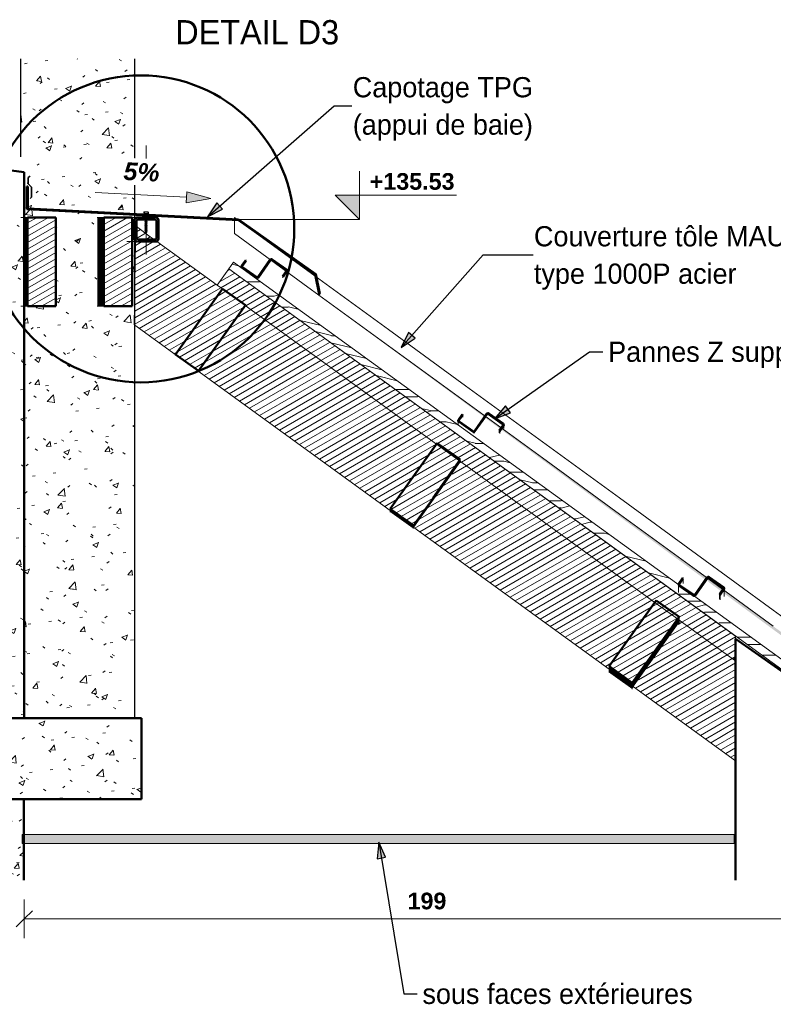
# Model space of a CAD drawing. Header units: metres. Extents: x -9.3 to 14.7, y 2.6 to 9.4.
# Tile 19 of 21: x 10.5 to 12.3, y 2.7 to 5.1. Entities that reach past the tile are written whole.
import ezdxf

# ---------------------------------------------------------------- set-up
doc = ezdxf.new("R2010")
doc.units = ezdxf.units.M
doc.linetypes.add('Centre', pattern=[0.03175, 0.00635, -0.004763, 0.015875, -0.004763])
doc.linetypes.add('Tiret', pattern=[0.00635, 0.003175, -0.003175])
for name, color, linetype, lineweight in [('001_Dark_1 20', 7, 'Continuous', 18), ('A-ANNO-DIMS', 211, 'Continuous', 9), ('A-ANNO-DIMS-20', 211, 'Continuous', 9), ('A-ANNO-NOTE', 131, 'Continuous', 9), ('A-DETL', 90, 'Continuous', 18), ('A-DETL-CNTR', 5, 'Centre', 18), ('A-DETL-GENF', 92, 'Continuous', 18), ('A-DETL-MEDM', 33, 'Continuous', 50), ('A-FLOR', 192, 'Continuous', 25), ('A-FLOR-PATT', 8, 'Continuous', 50), ('A-ROOF', 132, 'Continuous', 18), ('A-ROOF-PATT', 132, 'Continuous', 18), ('A-WALL', 113, 'Continuous', 25), ('A-WALL-HDLN', 110, 'Tiret', 25), ('A-WALL-PATT', 111, 'Continuous', 25), ('G-ANNO-DIMS', 111, 'Continuous', 9), ('G-ANNO-TEXT', 231, 'Continuous', 9), ('S-BEAM', 12, 'Continuous', 18), ('S-BEAM-HDLN', 1, 'Continuous', 18), ('VIS 6X50_dwg _3_', 252, 'Continuous', 18)]:
    doc.layers.add(name, color=color, linetype=linetype, lineweight=lineweight)
doc.styles.add('Arial_B_1', font='arialbd.ttf', dxfattribs={"height": 0.04127})
doc.styles.add('Arial_B_I_2', font='arialbi.ttf', dxfattribs={"height": 0.044})
doc.styles.add('Bodoni MT_1', font='BOD_R.TTF', dxfattribs={"height": 0.05})
doc.styles.add('Bodoni MT_B_I_1', font='BOD_BI.TTF', dxfattribs={"height": 0.06})
doc.dimstyles.new('Cotation_cm', dxfattribs={"dimscale": 0.3048, "dimtxt": 0.04081, "dimasz": 0.131234, "dimexe": 0.15748, "dimexo": 0.0625, "dimgap": 0.03937, "dimtad": 1, "dimdec": 0, "dimlfac": 100, "dimzin": 0, "dimdsep": 46, "dimtxsty": 'Arial_B_1', "dimblk1": 'OBLIQUE', "dimblk2": 'OBLIQUE', "dimsah": 1, "dimcen": 0.09, "dimazin": 0, "dimtfac": 1, "dimtdec": 4, "dimtix": 1, "dimtmove": 0, "dimatfit": 3, "dimfxl": 0.15748, "dimfxlon": 1, "dimtvp": 1, "dimtfill": 1, "dimtolj": 1, "dimtzin": 0, "dimarcsym": 2})
pattern_1 = [(50, (4.78924, 4.125), (0.1457532, -0.0127516), [0.01524, -0.16764]), (355, (4.78924, 4.125), (-0.0281956, 0.152849), [0.01219, -0.13411]), (100.451, (4.8014, 4.124), (0.117557, 0.1400984), [0.01295, -0.14247]), (46.184, (4.78924, 4.166), (0.2168615, -0.033639), [0.02286, -0.25146]), (96.636, (4.80731, 4.163), (0.189918, 0.197943), [0.01943, -0.21371]), (351.184, (4.78924, 4.166), (0.1899206, 0.197941), [0.01829, -0.20117]), (21, (4.80956, 4.155), (0.1212965, -0.0818154), [0.01524, -0.16764]), (326, (4.80956, 4.155), (0.0494422, 0.1473543), [0.01219, -0.13411]), (71.451, (4.81967, 4.149), (0.170739, 0.06554), [0.01295, -0.14247]), (37.5, (4.789245, 4.125), (0.00247227, 0.0676433), [0.00671, -0.12578, 0.00671, -0.12944, -0.13462]), (37.5, (4.789245, 4.125), (0.00247227, 0.0676433), [-0.26863, 0.00671, -0.12791]), (7.5, (4.789245, 4.125), (0.05345655, 0.0801431), [0.00671, -0.07092, 0.00671, -0.12273, -0.05131]), (7.5, (4.789245, 4.125), (0.05345655, 0.0801431), [-0.20706, 0.00671, -0.0446]), (327.5, (4.743935, 4.125), (0.10847647, -0.00458194), [0.00671, -0.04409, 0.00671, -0.15179, -0.21031]), (327.5, (4.743935, 4.125), (0.10847647, -0.00458194), [-0.2093, 0.00671, -0.20361]), (317.5, (4.72361, 4.125), (0.1185073, 0.0203419), [0.00671, -0.05933, 0.00671, -0.09855, -0.14935]), (317.5, (4.72361, 4.125), (0.1185073, 0.0203419), [-0.1713, 0.00671, -0.14265])]
pattern_2 = [(30, (4.789245, 4.125), (-0.007, 0.012124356), [])]

# ---------------------------------------------------------------- blocks, each defined once
blk = doc.blocks.new('VIS 6X50_dwg _3_-5058331-DETAIL D2')
at = {"layer": '001_Dark_1 20'}
for p, q in [((6.0272, 4.654), (6.0187, 4.654)), ((6.0199, 4.653), (6.0199, 4.65)), ((6.0209, 4.6373), (6.025, 4.636)), ((6.0209, 4.6345), (6.025, 4.6332)), ((6.0223, 4.6391), (6.026, 4.6381)), ((6.025, 4.6391), (6.025, 4.6388)), ((6.026, 4.653), (6.026, 4.65)), ((6.02, 4.6314), (6.026, 4.6297)), ((6.02, 4.623), (6.026, 4.6214)), ((6.02, 4.6118), (6.026, 4.6102)), ((6.02, 4.6091), (6.026, 4.6074)), ((6.0209, 4.6307), (6.025, 4.6294)), ((6.0209, 4.6262), (6.025, 4.6248)), ((6.0209, 4.6234), (6.025, 4.622)), ((6.0209, 4.6178), (6.025, 4.6164)), ((6.0209, 4.615), (6.025, 4.6136)), ((6.0209, 4.6112), (6.025, 4.6099)), ((6.0209, 4.6084), (6.025, 4.6071)), ((6.02, 4.6063), (6.026, 4.6046)), ((6.0205, 4.6033), (6.0251, 4.6021)), ((6.0212, 4.6035), (6.0243, 4.6027))]:
    blk.add_line(p, q, dxfattribs=at)
at = {"layer": '001_Dark_1 20', "flags": 128}
for points in [[(6.0175, 4.653), (6.0174, 4.65), (6.0285, 4.65), (6.0285, 4.653)], [(6.02, 4.65), (6.02, 4.6396), (6.0205, 4.6391), (6.0255, 4.6391), (6.026, 4.6396), (6.026, 4.65)], [(6.025, 4.6378), (6.0209, 4.6391), (6.0209, 4.6373), (6.02, 4.637), (6.0209, 4.6363), (6.025, 4.635)], [(6.02, 4.637), (6.026, 4.6353), (6.025, 4.635), (6.025, 4.6332), (6.026, 4.6325)], [(6.0209, 4.6363), (6.0209, 4.6345), (6.02, 4.6342), (6.0209, 4.6335), (6.025, 4.6322)], [(6.02, 4.6342), (6.026, 4.6325), (6.025, 4.6322), (6.025, 4.6304)], [(6.0209, 4.6335), (6.0209, 4.6317), (6.02, 4.6314), (6.0209, 4.6307), (6.0209, 4.629), (6.025, 4.6276), (6.026, 4.627)], [(6.025, 4.6276), (6.025, 4.6294), (6.026, 4.6297), (6.025, 4.6304), (6.0209, 4.6317)], [(6.024, 4.6391), (6.025, 4.6388), (6.026, 4.6381), (6.025, 4.6378), (6.025, 4.636), (6.026, 4.6353)], [(6.0209, 4.629), (6.02, 4.6286), (6.0209, 4.628)], [(6.02, 4.6286), (6.026, 4.627), (6.025, 4.6266), (6.025, 4.6248), (6.026, 4.6242), (6.02, 4.6258)], [(6.025, 4.6266), (6.0209, 4.628), (6.0209, 4.6262), (6.02, 4.6258), (6.0209, 4.6252)], [(6.025, 4.6238), (6.0209, 4.6252), (6.0209, 4.6234), (6.02, 4.623), (6.0209, 4.6224), (6.025, 4.621)], [(6.0209, 4.6224), (6.0209, 4.6206), (6.02, 4.6202), (6.0209, 4.6196), (6.025, 4.6182)], [(6.02, 4.6202), (6.026, 4.6186), (6.025, 4.6192), (6.0209, 4.6206)], [(6.0209, 4.6196), (6.0209, 4.6178), (6.02, 4.6174), (6.0209, 4.6168)], [(6.026, 4.6186), (6.025, 4.6182), (6.025, 4.6164), (6.026, 4.6158), (6.02, 4.6174)], [(6.025, 4.6154), (6.0209, 4.6168), (6.0209, 4.615), (6.02, 4.6146), (6.0209, 4.614)], [(6.02, 4.6146), (6.026, 4.613), (6.025, 4.6126), (6.025, 4.6109), (6.0209, 4.6122)], [(6.025, 4.6126), (6.0209, 4.614), (6.0209, 4.6122), (6.02, 4.6118), (6.0209, 4.6112), (6.0209, 4.6094), (6.025, 4.6081), (6.025, 4.6099), (6.026, 4.6102), (6.025, 4.6109)], [(6.0209, 4.6094), (6.02, 4.6091), (6.0209, 4.6084), (6.0209, 4.6066), (6.02, 4.6063), (6.0209, 4.6056), (6.025, 4.6043)], [(6.026, 4.6242), (6.025, 4.6238), (6.025, 4.622), (6.026, 4.6214), (6.025, 4.621), (6.025, 4.6192)], [(6.026, 4.6158), (6.025, 4.6154), (6.025, 4.6136), (6.026, 4.613)], [(6.025, 4.6081), (6.026, 4.6074), (6.025, 4.6071), (6.025, 4.6053)], [(6.0209, 4.6056), (6.0209, 4.6041), (6.0212, 4.6035), (6.0205, 4.6033), (6.0217, 4.6025)], [(6.0239, 4.602), (6.0251, 4.6021), (6.0243, 4.6027), (6.025, 4.6041), (6.025, 4.6043), (6.026, 4.6046), (6.025, 4.6053), (6.0209, 4.6066)]]:
    blk.add_lwpolyline(points, dxfattribs=at)
blk.add_lwpolyline([(6.024, 4.602), (6.0217, 4.6025), (6.023, 4.6)], close=True, dxfattribs=at)
at = {"layer": '001_Dark_1 20'}
for centre, radius, start, end in [((6.0187, 4.6527), 0.00125, 11.5487, 168.4513), ((6.023, 4.6488), 0.00513, 53.539, 126.461), ((6.0272, 4.6527), 0.00125, 11.5487, 168.4513)]:
    blk.add_arc(centre, radius, start, end, dxfattribs=at)
blk = doc.blocks.new('Pente2 - Pente 2-5056803-DETAIL D2')
at = {"layer": 'A-ANNO-NOTE'}
blk.add_hatch(color=256, dxfattribs=at).paths.add_polyline_path([(6.1225, 4.6758), (6.124, 4.7037), (6.1832, 4.6866)])
for p, q in [((5.8969, 4.7015), (6.1232, 4.6898)), ((6.124, 4.7037), (6.1225, 4.6758)), ((6.1225, 4.6758), (6.1832, 4.6866)), ((6.1832, 4.6866), (6.124, 4.7037))]:
    blk.add_line(p, q, dxfattribs=at)
blk = doc.blocks.new('Cotes d_élévation - Marqueur de niveau - Intérieur rempli-546535-DETAIL D2')
at = {"layer": 'G-ANNO-DIMS'}
blk.add_hatch(color=256, dxfattribs=at).paths.add_polyline_path([(6.5512, 4.6949), (6.5512, 4.6349), (6.4912, 4.6949)])
for p, q in [((6.5512, 4.6349), (6.5512, 4.7549)), ((6.4912, 4.6949), (6.7912, 4.6949)), ((6.5512, 4.6349), (6.4912, 4.6949))]:
    blk.add_line(p, q, dxfattribs=at)
blk = doc.blocks.new('DIMBLOCK7-DETAIL D2')
at = {"layer": 'A-ANNO-DIMS-20'}
for p, q in [((10.4655, 2.9034), (10.4655, 2.9514)), ((12.4567, 2.9034), (12.4567, 2.9514)), ((10.4655, 2.9034), (12.4567, 2.9034)), ((10.4655, 2.9034), (10.4655, 2.8554)), ((12.4567, 2.9034), (12.4567, 2.8554))]:
    blk.add_line(p, q, dxfattribs=at)
at = {"layer": 'A-ANNO-DIMS-20', "lineweight": 35}
for p, q in [((10.4655, 2.9034), (10.4455, 2.8834)), ((10.4655, 2.9034), (10.4855, 2.9234)), ((12.4567, 2.9034), (12.4367, 2.8834)), ((12.4567, 2.9034), (12.4767, 2.9234))]:
    blk.add_line(p, q, dxfattribs=at)
at = {"layer": 'A-ANNO-DIMS-20', "color": 0, "insert": (11.4144, 2.9683), "char_height": 0.04127, "width": 0.111937, "attachment_point": 1, "line_spacing_factor": 0.941778, "style": 'Arial_B_1', "bg_fill": 3, "box_fill_scale": 1.25, "bg_fill_color": 256, "bg_fill_true_color": 13158600, "bg_fill_transparency": 0}
blk.add_mtext('199', dxfattribs=at)
blk = doc.blocks.new('_Oblique')
at = {"color": 0, "linetype": 'ByBlock', "lineweight": -2}
blk.add_line((-0.5, -0.5), (0.5, 0.5), dxfattribs=at)

msp = doc.modelspace()

# ---------------------------------------------------------------- hatches: boundary and pattern name
at = {"layer": 'A-DETL-GENF'}
h = msp.add_hatch(dxfattribs=at)
h.set_pattern_fill('FP_58', style=0, pattern_type=2)
h.set_pattern_definition([(0, (4.78924, 4.125), (0, 0.3556), [0.07112, -0.10668, 0.03556, -0.14224]), (0, (5.03816, 4.134), (0, 0.3556), [0.07112, -0.28448]), (0, (5.0026, 4.152), (0, 0.3556), [0.03556, -0.32004]), (0, (4.80702, 4.161), (0, 0.3556), [0.01778, -0.24892, 0.01778, -0.07112]), (0, (4.9315, 4.178), (0, 0.3556), [0.07112, -0.10668, 0.01778, -0.16002]), (0, (4.8426, 4.187), (0, 0.3556), [0.05334, -0.30226]), (0, (4.9315, 4.196), (0, 0.3556), [0.10668, -0.24892]), (0, (4.8248, 4.205), (0, 0.3556), [0.07112, -0.28448]), (0, (4.96704, 4.214), (0, 0.3556), [0.1778, -0.1778]), (0, (4.86036, 4.232), (0, 0.3556), [0.03556, -0.10668, 0.07112, -0.14224]), (0, (5.1093, 4.241), (0, 0.3556), [0.07112, -0.28448]), (0, (5.03816, 4.249), (0, 0.3556), [0.03556, -0.32004]), (0, (4.96704, 4.258), (0, 0.3556), [0.03556, -0.32004]), (0, (4.78924, 4.267), (0, 0.3556), [0.07112, -0.28448]), (0, (4.96704, 4.276), (0, 0.3556), [0.07112, -0.28448]), (0, (4.96704, 4.294), (0, 0.3556), [0.07112, -0.07112, 0.07112, -0.14224]), (0, (4.89592, 4.312), (0, 0.3556), [0.03556, -0.1778, 0.07112, -0.07112]), (0, (4.96704, 4.321), (0, 0.3556), [0.10668, -0.24892]), (0, (4.96704, 4.338), (0, 0.3556), [0.07112, -0.28448]), (0, (4.8248, 4.347), (0, 0.3556), [0.10668, -0.14224, 0.03556, -0.07112]), (0, (4.8248, 4.365), (0, 0.3556), [0.1778, -0.1778]), (0, (5.03816, 4.374), (0, 0.3556), [0.03556, -0.32004]), (0, (4.9315, 4.383), (0, 0.3556), [0.07112, -0.28448]), (0, (4.86036, 4.392), (0, 0.3556), [0.03556, -0.14224, 0.03556, -0.14224]), (0, (4.8248, 4.401), (0, 0.3556), [0.03556, -0.10668, 0.07112, -0.14224]), (0, (4.89592, 4.409), (0, 0.3556), [0.03556, -0.1778, 0.03556, -0.10668]), (0, (4.96704, 4.418), (0, 0.3556), [0.10668, -0.24892]), (0, (4.8248, 4.436), (0, 0.3556), [0.07112, -0.28448]), (0, (5.0026, 4.445), (0, 0.3556), [0.03556, -0.32004]), (0, (5.07372, 4.454), (0, 0.3556), [0.03556, -0.32004]), (14.036, (5.038165, 4.152), (0.3555985, -6.4e-06), [0.03663, -1.43]), (14.036, (5.073725, 4.232), (0.3555985, -6.4e-06), [0.03663, -1.43]), (14.036, (5.038165, 4.445), (0.3555985, -6.4e-06), [0.03663, -1.43]), (14.036, (4.931485, 4.312), (0.3555985, -6.4e-06), [0.03663, -1.43]), (14.036, (5.002605, 4.365), (0.3555985, -6.4e-06), [0.03663, -1.43]), (14.036, (5.038165, 4.338), (0.3555985, -6.4e-06), [0.03663, -1.43]), (14.036, (4.860365, 4.401), (0.3555985, -6.4e-06), [0.03663, -1.43]), (14.036, (5.002605, 4.383), (0.3555985, -6.4e-06), [0.03663, -1.43]), (14.036, (5.073725, 4.249), (0.3555985, -6.4e-06), [0.07325, -1.393]), (14.036, (5.038165, 4.276), (0.3555985, -6.4e-06), [0.07325, -1.393]), (14.036, (5.038165, 4.294), (0.3555985, -6.4e-06), [0.07325, -1.393]), (165.964, (4.931485, 4.178), (-0.3555985, -6.4e-06), [0.03663, -0.07325, 0.03663, -1.32]), (165.964, (4.860365, 4.232), (-0.3555985, -6.4e-06), [0.03663, -1.43]), (165.964, (4.860365, 4.392), (-0.3555985, -6.4e-06), [0.07325, -1.393]), (194.036, (5.038165, 4.134), (-0.3555985, 6.4e-06), [0.03663, -1.43]), (345.964, (5.109285, 4.134), (0.3555985, 6.4e-06), [0.03663, -1.43]), (345.964, (5.002605, 4.258), (0.3555985, 6.4e-06), [0.03663, -1.43]), (345.964, (5.073725, 4.321), (0.3555985, 6.4e-06), [0.03663, -1.43]), (345.964, (4.931485, 4.347), (0.3555985, 6.4e-06), [0.03663, -1.43]), (345.964, (4.895925, 4.392), (0.3555985, 6.4e-06), [0.03663, -1.43]), (345.964, (4.931485, 4.409), (0.3555985, 6.4e-06), [0.03663, -1.43]), (345.964, (4.931485, 4.347), (0.3555985, 6.4e-06), [0.03663, -1.43]), (345.964, (5.038165, 4.401), (0.3555985, 6.4e-06), [0.14651, -1.32]), (345.964, (4.824805, 4.161), (0.3555985, 6.4e-06), [0.14651, -1.32]), (345.964, (4.860365, 4.187), (0.3555985, 6.4e-06), [0.14651, -1.32]), (345.964, (4.895925, 4.205), (0.3555985, 6.4e-06), [0.03663, -0.07325, 0.07325, -1.283]), (345.964, (4.895925, 4.232), (0.3555985, 6.4e-06), [0.07325, -0.07325, 0.07325, -1.246]), (345.964, (4.860365, 4.267), (0.3555985, 6.4e-06), [0.14651, -1.32]), (345.964, (4.824805, 4.294), (0.3555985, 6.4e-06), [0.14651, -1.32]), (345.964, (4.824805, 4.312), (0.3555985, 6.4e-06), [0.14651, -1.32]), (345.964, (5.073725, 4.418), (0.3555985, 6.4e-06), [0.03663, -1.43]), (345.964, (5.109285, 4.454), (0.3555985, 6.4e-06), [0.07325, -1.393]), (345.964, (4.895925, 4.436), (0.3555985, 6.4e-06), [0.07325, -1.393]), (345.964, (4.860365, 4.125), (0.3555985, 6.4e-06), [0.14651, -1.32]), (345.964, (5.073725, 4.374), (0.3555985, 6.4e-06), [0.10988, -1.356]), (345.964, (5.109285, 4.347), (0.3555985, 6.4e-06), [0.21976, -1.246])])
h.paths.add_polyline_path([(12.45585, 3.4375), (12.46758, 3.45369), (10.98367, 4.52928), (10.97193, 4.51309), (12.37988, 3.49255)])
msp.add_hatch(color=9, dxfattribs=at).paths.add_polyline_path([(10.46, 3.09005), (12.223, 3.09005), (12.223, 3.11205), (10.46, 3.11205)])
at = {"layer": 'A-FLOR-PATT', "lineweight": 18}
h = msp.add_hatch(dxfattribs=at)
h.set_pattern_fill('FP_45', color=256, style=0, pattern_type=2)
h.set_pattern_definition(pattern_1)
h.paths.add_polyline_path([(10.7555, 3.2), (10.7555, 3.4), (10.03181, 3.4), (10.03181, 3.2)])
at = {"layer": 'A-ROOF-PATT'}
h = msp.add_hatch(color=256, dxfattribs=at)
h.paths.add_polyline_path([(12.70112, 3.35), (12.64569, 3.3904), (12.64569, 3.37893), (12.68473, 3.35), (12.68692, 3.35)])
h.paths.add_polyline_path([(12.64369, 3.38041), (12.64369, 3.39186), (12.47466, 3.51505), (12.47466, 3.50564), (12.63074, 3.39)])
h.paths.add_polyline_path([(12.46697, 3.51651), (12.47266, 3.51651), (12.43364, 3.54494), (12.43364, 3.53603), (12.45848, 3.51788), (12.46271, 3.51651), (12.46413, 3.51651)])
h.paths.add_polyline_path([(12.42748, 3.5464), (12.43164, 3.5464), (12.19651, 3.71777), (12.19657, 3.71416), (12.19837, 3.70904), (12.41747, 3.54802), (12.42246, 3.5464), (12.42504, 3.5464)])
h.paths.add_polyline_path([(12.19149, 3.71409), (12.19489, 3.71895), (12.1569, 3.74664), (12.15696, 3.74358), (12.15798, 3.74059), (12.15928, 3.73822), (12.16012, 3.73727), (12.16974, 3.73008), (12.1883, 3.71644)])
h.paths.add_polyline_path([(12.152, 3.74312), (12.15529, 3.74781), (11.64819, 4.11739), (11.64805, 4.11346), (12.14636, 3.74725)])
h.paths.add_polyline_path([(11.64404, 4.11641), (11.6459, 4.11907), (11.60868, 4.14619), (11.60855, 4.14249), (11.64272, 4.11738)])
h.paths.add_polyline_path([(11.60454, 4.14544), (11.60629, 4.14793), (11.11537, 4.50572), (11.11501, 4.5052), (11.60038, 4.1485)])
h.paths.add_polyline_path([(11.1134, 4.50638), (11.11367, 4.50696), (11.07604, 4.53439), (11.07564, 4.53413), (11.11331, 4.50645)])
h.paths.add_polyline_path([(11.07404, 4.5353), (11.07443, 4.53555), (10.99614, 4.59255), (11.07366, 4.53558)])
at = {"layer": 'A-WALL-PATT', "lineweight": 18}
h = msp.add_hatch(dxfattribs=at)
h.set_pattern_fill('FP_48', color=256, style=0, pattern_type=2)
h.set_pattern_definition([(50.001, (4.77437, 4.125), (0.1457393, -0.0127503), [0.01524, -0.16764]), (355, (4.77437, 4.125), (-0.0281956, 0.152849), [0.01219, -0.13411]), (100.451, (4.78652, 4.124), (0.1175473, 0.1400966), [0.01295, -0.14247]), (46.185, (4.77437, 4.166), (0.216862, -0.0336354), [0.02286, -0.25146]), (96.635, (4.79244, 4.163), (0.189921, 0.19794), [0.01943, -0.21371]), (351.184, (4.77437, 4.166), (0.189921, 0.197941), [0.01829, -0.20116]), (21, (4.7947, 4.155), (0.1212835, -0.0818096), [0.01524, -0.16764]), (325.999, (4.7947, 4.155), (0.049445, 0.1473534), [0.01219, -0.13411]), (71.452, (4.8048, 4.149), (0.170725, 0.0655367), [0.01295, -0.14247]), (37.501, (4.774375, 4.125), (0.0024711, 0.0676433), [0.00671, -0.12578, 0.00671, -0.12944, -0.13462]), (37.501, (4.774375, 4.125), (0.0024711, 0.0676433), [-0.26863, 0.00671, -0.12791]), (7.5, (4.774375, 4.125), (0.05345655, 0.0801431), [0.00671, -0.07092, 0.00671, -0.12273, -0.05131]), (7.5, (4.774375, 4.125), (0.05345655, 0.0801431), [-0.20706, 0.00671, -0.0446]), (327.499, (4.729065, 4.125), (0.10846796, -0.00457846), [0.00671, -0.04409, 0.00671, -0.15179, -0.21031]), (327.499, (4.729065, 4.125), (0.10846796, -0.00457846), [-0.20929, 0.00671, -0.2036]), (317.499, (4.70874, 4.125), (0.1185003, 0.0203466), [0.00671, -0.05933, 0.00671, -0.09855, -0.14935]), (317.499, (4.70874, 4.125), (0.1185003, 0.0203466), [-0.1713, 0.00671, -0.14264])])
h.paths.add_polyline_path([(10.46548, 3.4), (10.73919, 3.4), (10.73919, 4.58004), (10.7323, 4.57982), (10.7323, 4.42004), (10.64718, 4.42004), (10.64718, 4.64004), (10.73919, 4.64004), (10.73919, 4.64624), (10.47192, 4.66009), (10.47192, 4.7163), (10.47392, 4.7163), (10.47392, 4.66198), (10.73919, 4.64824), (10.73919, 5.03283), (10.45626, 5.03283), (10.45626, 4.79), (10.46548, 4.79), (10.46548, 4.64004), (10.54346, 4.64004), (10.54346, 4.42004), (10.46548, 4.42004), (10.46548, 3.55804)])
h = msp.add_hatch(dxfattribs=at)
h.set_pattern_fill('FP_45', color=256, style=0, pattern_type=2)
h.set_pattern_definition(pattern_1)
h.paths.add_polyline_path([(10.46548, 3.4), (10.46548, 4.79), (10.24548, 4.79), (10.24548, 3.4)])
h = msp.add_hatch(dxfattribs=at)
h.set_pattern_fill('FP_45', color=256, style=0, pattern_type=2)
h.set_pattern_definition(pattern_1)
h.paths.add_polyline_path([(10.46409, 2.99926), (10.46409, 3.2), (10.24408, 3.2), (10.24408, 2.99926)])
at = {"layer": 'G-ANNO-TEXT', "lineweight": 25}
for points in [[(10.91895, 4.6419), (10.95611, 4.66017), (10.94199, 4.67631)], [(11.39836, 4.31789), (11.43293, 4.34069), (11.4169, 4.35492)], [(11.63008, 4.14172), (11.66893, 4.15604), (11.65657, 4.17355)], [(11.34308, 3.0935), (11.339, 3.05229), (11.36016, 3.05578)]]:
    msp.add_hatch(color=7, dxfattribs=at).paths.add_polyline_path(points)
at = {"layer": 'S-BEAM'}
h = msp.add_hatch(dxfattribs=at)
h.set_pattern_fill('FP_55', color=55, style=0, pattern_type=2)
h.set_pattern_definition([(89.349, (10.47314452, 4.125), (-4.228277e-05, 0.01212126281), [])])
h.paths.add_polyline_path([(10.47345, 4.42004), (10.47345, 4.64004), (10.46548, 4.64004), (10.46548, 4.42004)])
h = msp.add_hatch(dxfattribs=at)
h.set_pattern_fill('FP_49', color=55, style=0, pattern_type=2)
h.set_pattern_definition(pattern_2)
h.paths.add_polyline_path([(10.47345, 4.42004), (10.54346, 4.42004), (10.54346, 4.64004), (10.47345, 4.64004), (10.47345, 4.52444)])
h = msp.add_hatch(dxfattribs=at)
h.set_pattern_fill('FP_56', color=55, style=0, pattern_type=2)
h.set_pattern_definition([(89.349, (10.66214452, 4.125), (-4.228277e-05, 0.01212126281), [])])
h.paths.add_polyline_path([(10.6623, 4.42004), (10.6623, 4.64004), (10.64718, 4.64004), (10.64718, 4.42004)])
h = msp.add_hatch(dxfattribs=at)
h.set_pattern_fill('FP_49', color=55, style=0, pattern_type=2)
h.set_pattern_definition(pattern_2)
h.paths.add_polyline_path([(10.6623, 4.42004), (10.7323, 4.42004), (10.7323, 4.64004), (10.6623, 4.64004), (10.6623, 4.52444)])
h = msp.add_hatch(dxfattribs=at)
h.set_pattern_fill('FP_57', color=256, style=0, pattern_type=2)
h.set_pattern_definition([(45, (4.789245, 4.125), (-0.0502894, 0.0502894), []), (45, (4.789245, 4.201), (-0.0502894, 0.0502894), [])])
h.paths.add_polyline_path([(10.7543, 4.58004), (10.7922, 4.58022), (10.79378, 4.58078), (10.79521, 4.58167), (10.79639, 4.58286), (10.79729, 4.58428), (10.79784, 4.58587), (10.79803, 4.58799), (10.79784, 4.63421), (10.79729, 4.63579), (10.79639, 4.63721), (10.79521, 4.6384), (10.79378, 4.63929), (10.7922, 4.63985), (10.79053, 4.64004), (10.74386, 4.63985), (10.74227, 4.63929), (10.74085, 4.6384), (10.73966, 4.63721), (10.73877, 4.63579), (10.73822, 4.63421), (10.73803, 4.63254), (10.73822, 4.58587), (10.73877, 4.58428), (10.73966, 4.58286), (10.74085, 4.58167), (10.74227, 4.58078), (10.74386, 4.58022), (10.74553, 4.58004)])
h.paths.add_polyline_path([(10.78803, 4.58504), (10.74692, 4.58516), (10.74586, 4.58553), (10.74491, 4.58613), (10.74412, 4.58692), (10.74348, 4.58799), (10.74315, 4.58892), (10.74303, 4.59004), (10.74315, 4.63115), (10.74352, 4.63221), (10.74412, 4.63315), (10.74491, 4.63395), (10.74586, 4.63454), (10.74692, 4.63491), (10.74803, 4.63504), (10.78914, 4.63491), (10.7902, 4.63454), (10.79115, 4.63395), (10.79194, 4.63315), (10.79253, 4.63221), (10.7929, 4.63115), (10.79303, 4.63004), (10.7929, 4.58892), (10.79253, 4.58787), (10.79194, 4.58692), (10.79115, 4.58613), (10.7902, 4.58553), (10.78914, 4.58516)])
h = msp.add_hatch(dxfattribs=at)
h.set_pattern_fill('FP_49', color=55, style=0, pattern_type=2)
h.set_pattern_definition(pattern_2)
h.paths.add_polyline_path([(12.22661, 3.29488), (12.22661, 3.5419), (12.08657, 3.64341), (12.08657, 3.63597), (11.97392, 3.47804), (12.19926, 3.31471)])
h.paths.add_polyline_path([(11.91344, 3.52188), (11.91344, 3.52879), (12.02634, 3.68707), (11.54479, 4.03611), (11.54479, 4.03282), (11.43019, 3.87216), (11.88094, 3.54544)])
h.paths.add_polyline_path([(11.37166, 3.91458), (11.37166, 3.91838), (11.48602, 4.07871), (11.01255, 4.42189), (10.89708, 4.26), (10.84009, 4.30065), (10.95588, 4.46297), (10.79349, 4.58068), (10.79194, 4.5802), (10.78914, 4.58004), (10.74104, 4.58004), (10.73919, 4.47402), (10.73919, 4.37302), (11.23168, 4.01605)])
h.paths.add_polyline_path([(10.7543, 4.58504), (10.77359, 4.58519), (10.77513, 4.58588), (10.77606, 4.58667), (10.77691, 4.58799), (10.77732, 4.58958), (10.77737, 4.59004), (10.77737, 4.59236), (10.74303, 4.61725), (10.74315, 4.58892), (10.74373, 4.58754), (10.74412, 4.58692), (10.74553, 4.58574), (10.74586, 4.58553), (10.74692, 4.58516), (10.74803, 4.58504)])
h = msp.add_hatch(dxfattribs=at)
h.set_pattern_fill('FP_49', color=55, style=0, pattern_type=2)
h.set_pattern_definition(pattern_2)
h.paths.add_polyline_path([(12.22173, 3.54544), (12.22661, 3.55218), (12.22661, 3.60365), (10.97221, 4.51288), (10.94287, 4.4724), (10.95588, 4.46297), (10.95624, 4.46348), (11.01322, 4.42283), (11.01255, 4.42189), (11.48602, 4.07871), (11.4878, 4.0812), (11.54479, 4.04055), (11.54479, 4.03991), (11.543, 4.03741), (12.02634, 3.68707), (12.02958, 3.69162), (12.08657, 3.65097), (12.08657, 3.64972), (12.0836, 3.64556), (12.19926, 3.56172)])
h = msp.add_hatch(dxfattribs=at)
h.set_pattern_fill('FP_49', color=55, style=0, pattern_type=2)
h.set_pattern_definition(pattern_2)
h.paths.add_polyline_path([(11.01322, 4.42283), (10.95624, 4.46348), (10.84009, 4.30065), (10.89708, 4.26)])
h = msp.add_hatch(dxfattribs=at)
h.set_pattern_fill('FP_49', color=55, style=0, pattern_type=2)
h.set_pattern_definition(pattern_2)
h.paths.add_polyline_path([(11.42865, 3.87773), (11.54479, 4.04055), (11.4878, 4.0812), (11.37166, 3.91838)])
h = msp.add_hatch(dxfattribs=at)
h.set_pattern_fill('FP_50', color=55, style=0, pattern_type=2)
h.set_pattern_definition([(54.562, (9.306144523, 0.9028), (-0.00406579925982, -0.0056613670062), [])])
h.paths.add_polyline_path([(11.42865, 3.86964), (11.54479, 4.03282), (11.54479, 4.03611), (11.543, 4.03741), (11.54479, 4.03991), (11.54479, 4.04055), (11.42865, 3.87773), (11.42865, 3.87)])
h = msp.add_hatch(dxfattribs=at)
h.set_pattern_fill('FP_51', color=55, style=0, pattern_type=2)
h.set_pattern_definition([(324.587, (6.911144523, 7.1), (-0.00569809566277, 0.0041004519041), [])])
h.paths.add_polyline_path([(11.42865, 3.86964), (11.42865, 3.87773), (11.37166, 3.91838), (11.37166, 3.91028), (11.4173, 3.87773)])
h = msp.add_hatch(dxfattribs=at)
h.set_pattern_fill('FP_49', color=55, style=0, pattern_type=2)
h.set_pattern_definition(pattern_2)
h.paths.add_polyline_path([(11.97043, 3.48814), (12.08657, 3.65097), (12.02958, 3.69162), (11.91344, 3.52879), (11.94307, 3.50766)])
h = msp.add_hatch(dxfattribs=at)
h.set_pattern_fill('FP_52', color=55, style=0, pattern_type=2)
h.set_pattern_definition([(54.62, (9.850144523, 0.51535), (-0.0040671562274, -0.0056236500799), [])])
h.paths.add_polyline_path([(11.97043, 3.47243), (11.97426, 3.4778), (11.97392, 3.47804), (12.08657, 3.63597), (12.08657, 3.64341), (12.0836, 3.64556), (12.08657, 3.64972), (12.08657, 3.65097), (11.97043, 3.48814), (11.97043, 3.47314)])
h = msp.add_hatch(dxfattribs=at)
h.set_pattern_fill('FP_53', color=55, style=0, pattern_type=2)
h.set_pattern_definition([(324.67, (6.91014452, 7.098), (-0.0056972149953, 0.0041363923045), [])])
h.paths.add_polyline_path([(11.97043, 3.47243), (11.97043, 3.48814), (11.91344, 3.52879), (11.91344, 3.51308), (11.94841, 3.48814)])

# ---------------------------------------------------------------- linework, layer by layer
at = {"layer": 'A-DETL', "lineweight": 35}
for p, q in [((10.47997, 4.74212), (10.47544, 4.73894)), ((10.47544, 4.73894), (10.47544, 4.72329)), ((10.47544, 4.72329), (10.48344, 4.71529)), ((10.48344, 4.71529), (10.48344, 4.69043)), ((10.48344, 4.69043), (10.47991, 4.68689))]:
    msp.add_line(p, q, dxfattribs=at)
at = {"layer": 'A-DETL'}
for p, q in [((10.97193, 4.51309), (10.98367, 4.52928)), ((12.45585, 3.4375), (10.97193, 4.51309)), ((10.98367, 4.52928), (12.46758, 3.45369)), ((10.46, 3.11205), (10.46, 3.09005)), ((12.223, 3.11205), (10.46, 3.11205)), ((12.223, 3.09005), (12.223, 3.11205)), ((10.46, 3.09005), (12.223, 3.09005))]:
    msp.add_line(p, q, dxfattribs=at)
at = {"layer": 'A-DETL-CNTR'}
msp.add_line((10.76695, 4.54817), (10.76695, 4.81817), dxfattribs=at)
at = {"layer": 'A-DETL-MEDM'}
for p, q in [((10.31756, 4.771), (10.46548, 4.752)), ((10.46548, 4.752), (10.46548, 3.4)), ((12.22661, 2.99926), (12.22661, 3.59635)), ((12.22661, 3.59635), (12.45669, 3.43525))]:
    msp.add_line(p, q, dxfattribs=at)
msp.add_circle((10.75408, 4.61173), 0.38, dxfattribs=at)
at = {"layer": 'A-FLOR', "lineweight": 50}
for p, q in [((10.7555, 3.4), (10.03181, 3.4)), ((10.7555, 3.2), (10.7555, 3.4)), ((10.03181, 3.2), (10.7555, 3.2))]:
    msp.add_line(p, q, dxfattribs=at)
at = {"layer": 'A-ROOF'}
msp.add_line((10.98601, 4.64), (10.98601, 4.6), dxfattribs=at)
at = {"layer": 'A-ROOF', "flags": 128}
for points in [[(12.70112, 3.39), (12.51056, 3.52889), (12.31999, 3.66778), (12.12942, 3.80667), (11.93885, 3.94556), (11.74828, 4.08444), (11.55771, 4.22333), (11.36715, 4.36222), (11.17658, 4.50111), (10.98601, 4.64)], [(10.98601, 4.6), (11.17658, 4.46111), (11.36715, 4.32222), (11.55771, 4.18333), (11.74828, 4.04444), (11.93885, 3.90556), (12.12942, 3.76667), (12.31999, 3.62778)]]:
    msp.add_lwpolyline(points, dxfattribs=at)
at = {"layer": 'A-WALL'}
for p, q in [((10.45626, 5.03283), (10.45626, 4.79)), ((10.73919, 4.64829), (10.73919, 5.03283)), ((10.73919, 4.64004), (10.73919, 4.64619)), ((10.73919, 3.4), (10.73919, 4.58006))]:
    msp.add_line(p, q, dxfattribs=at)
at = {"layer": 'A-WALL', "lineweight": 50}
msp.add_line((10.46409, 2.99926), (10.46409, 3.2), dxfattribs=at)
at = {"layer": 'A-WALL-HDLN'}
for p, q in [((10.73919, 4.64629), (10.73919, 4.64819)), ((10.73919, 4.63656), (10.73919, 4.63999)), ((10.73919, 4.5837), (10.73919, 4.63637)), ((10.73919, 4.58011), (10.73919, 4.58352))]:
    msp.add_line(p, q, dxfattribs=at)
at = {"layer": 'G-ANNO-DIMS'}
msp.add_line((10.99614, 4.63493), (11.29539, 4.63493), dxfattribs=at)
at = {"layer": 'G-ANNO-TEXT', "color": 250, "lineweight": 25}
for p, q in [((10.91895, 4.6419), (11.23254, 4.91626)), ((11.23254, 4.91626), (11.2768, 4.91626)), ((10.94199, 4.67631), (10.91895, 4.6419)), ((10.91895, 4.6419), (10.95611, 4.66017)), ((10.95611, 4.66017), (10.94199, 4.67631)), ((11.39836, 4.31789), (11.60195, 4.54725)), ((11.60195, 4.54725), (11.72533, 4.54725)), ((11.4169, 4.35492), (11.39836, 4.31789)), ((11.39836, 4.31789), (11.43293, 4.34069)), ((11.43293, 4.34069), (11.4169, 4.35492)), ((11.63008, 4.14172), (11.86474, 4.30747)), ((11.86474, 4.30747), (11.909, 4.30747)), ((11.65657, 4.17355), (11.63008, 4.14172)), ((11.66893, 4.15604), (11.65657, 4.17355)), ((11.63008, 4.14172), (11.66893, 4.15604)), ((11.34308, 3.0935), (11.339, 3.05229)), ((11.36016, 3.05578), (11.34308, 3.0935)), ((11.34308, 3.0935), (11.405, 2.71777)), ((11.339, 3.05229), (11.36016, 3.05578)), ((11.405, 2.71777), (11.44927, 2.71777))]:
    msp.add_line(p, q, dxfattribs=at)
at = {"layer": 'S-BEAM', "lineweight": 50}
for p, q in [((10.47392, 4.7163), (10.47192, 4.7163)), ((10.47192, 4.7163), (10.47192, 4.66009)), ((10.47392, 4.66198), (10.47392, 4.7163)), ((10.47192, 4.66009), (10.99546, 4.63297)), ((10.99614, 4.63493), (10.47392, 4.66198)), ((10.54346, 4.64004), (10.47345, 4.64004)), ((10.47345, 4.64004), (10.47345, 4.42004)), ((10.54346, 4.42004), (10.54346, 4.64004)), ((10.7323, 4.64004), (10.6623, 4.64004)), ((10.6623, 4.64004), (10.6623, 4.42004)), ((10.7323, 4.42004), (10.7323, 4.64004)), ((10.73822, 4.63421), (10.73803, 4.63254)), ((10.73803, 4.63254), (10.73803, 4.58754)), ((10.73877, 4.63579), (10.73822, 4.63421)), ((10.73966, 4.63721), (10.73877, 4.63579)), ((10.74085, 4.6384), (10.73966, 4.63721)), ((10.74227, 4.63929), (10.74085, 4.6384)), ((10.74386, 4.63985), (10.74227, 4.63929)), ((10.74553, 4.64004), (10.74386, 4.63985)), ((10.79053, 4.64004), (10.74553, 4.64004)), ((10.74803, 4.63504), (10.78803, 4.63504)), ((10.79803, 4.58754), (10.79803, 4.63254)), ((10.99546, 4.63297), (11.18588, 4.49879)), ((11.18769, 4.49996), (10.99614, 4.63493)), ((10.74303, 4.59004), (10.74303, 4.63004)), ((10.79303, 4.63004), (10.79303, 4.59004)), ((10.73803, 4.58754), (10.73822, 4.58587)), ((10.73822, 4.58587), (10.73877, 4.58428)), ((10.73877, 4.58428), (10.73966, 4.58286)), ((10.78803, 4.58504), (10.74803, 4.58504)), ((10.7888, 4.5851), (10.78803, 4.58504)), ((10.73966, 4.58286), (10.74085, 4.58167)), ((10.74085, 4.58167), (10.74227, 4.58078)), ((10.74227, 4.58078), (10.74386, 4.58022)), ((10.74553, 4.58004), (10.79053, 4.58004)), ((11.07366, 4.53506), (11.04384, 4.49247)), ((11.07809, 4.53441), (11.11331, 4.50974)), ((11.11446, 4.51138), (11.07924, 4.53605)), ((11.01288, 4.53368), (11.0037, 4.52057)), ((11.00468, 4.515), (11.03991, 4.49034)), ((11.00534, 4.51943), (11.01452, 4.53253)), ((11.04105, 4.49198), (11.00583, 4.51664)), ((11.01452, 4.53253), (11.01288, 4.53368)), ((11.04548, 4.49132), (11.0753, 4.53392)), ((11.1138, 4.50696), (11.10463, 4.49385)), ((11.10463, 4.49385), (11.10626, 4.4927)), ((11.10626, 4.4927), (11.11544, 4.50581)), ((11.18588, 4.49879), (11.19534, 4.4501)), ((11.19731, 4.45048), (11.18769, 4.49996)), ((10.95624, 4.46348), (10.84009, 4.30065)), ((11.01322, 4.42283), (10.95624, 4.46348)), ((11.19534, 4.4501), (11.19731, 4.45048)), ((10.47345, 4.42004), (10.54346, 4.42004)), ((10.6623, 4.42004), (10.7323, 4.42004)), ((10.89708, 4.26), (11.01322, 4.42283)), ((10.84009, 4.30065), (10.89708, 4.26)), ((11.54933, 4.15202), (11.54015, 4.13891)), ((11.54179, 4.13776), (11.55097, 4.15087)), ((11.55097, 4.15087), (11.54933, 4.15202)), ((11.61012, 4.1534), (11.58029, 4.1108)), ((11.61232, 4.15279), (11.61305, 4.15308)), ((11.61383, 4.15306), (11.61454, 4.15274)), ((11.61454, 4.15274), (11.64977, 4.12808)), ((11.65091, 4.12972), (11.61569, 4.15438)), ((11.53949, 4.13592), (11.54006, 4.13447)), ((11.54006, 4.13447), (11.54072, 4.13367)), ((11.57751, 4.11031), (11.54228, 4.13498)), ((11.65026, 4.12529), (11.64108, 4.11219)), ((11.64272, 4.11104), (11.6519, 4.12415)), ((11.64977, 4.12808), (11.65031, 4.12752)), ((11.6519, 4.12415), (11.65252, 4.12558)), ((11.57724, 4.10821), (11.57779, 4.10805)), ((11.57779, 4.10805), (11.57935, 4.10801)), ((11.57935, 4.10801), (11.5808, 4.10858)), ((11.4878, 4.0812), (11.37166, 3.91838)), ((11.54479, 4.04055), (11.4878, 4.0812)), ((11.47678, 3.94521), (11.54479, 4.04055)), ((11.37166, 3.91838), (11.42865, 3.87773)), ((12.09491, 3.74702), (12.08573, 3.73391)), ((12.08737, 3.73276), (12.09655, 3.74587)), ((12.12309, 3.70531), (12.08786, 3.72998)), ((12.09655, 3.74587), (12.09491, 3.74702)), ((12.1557, 3.7484), (12.12587, 3.70581)), ((12.12751, 3.70466), (12.15734, 3.74725)), ((12.16012, 3.74775), (12.19534, 3.72308)), ((12.19649, 3.72472), (12.16127, 3.74938)), ((12.08564, 3.72947), (12.08671, 3.72834)), ((12.08671, 3.72834), (12.12194, 3.70368)), ((12.19584, 3.7203), (12.18666, 3.70719)), ((12.18666, 3.70719), (12.1883, 3.70604)), ((12.1883, 3.70604), (12.19747, 3.71915)), ((12.19747, 3.71915), (12.19803, 3.72031)), ((12.02958, 3.69162), (11.91344, 3.52879)), ((12.08657, 3.65097), (12.02958, 3.69162)), ((12.12194, 3.70368), (12.12337, 3.70305)), ((12.12337, 3.70305), (12.12493, 3.70301)), ((12.12493, 3.70301), (12.12638, 3.70358)), ((12.12638, 3.70358), (12.12751, 3.70466)), ((11.97043, 3.48814), (12.08657, 3.65097)), ((11.91344, 3.52879), (11.97043, 3.48814))]:
    msp.add_line(p, q, dxfattribs=at)
at = {"layer": 'S-BEAM'}
for p, q in [((10.46548, 4.64004), (10.47345, 4.64004)), ((10.64718, 4.64004), (10.6623, 4.64004)), ((10.74553, 4.64004), (10.73173, 4.64004)), ((10.74303, 4.61725), (10.77737, 4.59236)), ((10.73173, 4.58004), (10.74553, 4.58004)), ((10.74104, 4.58006), (10.73924, 4.47687)), ((10.79349, 4.58068), (10.94287, 4.4724)), ((10.94287, 4.4724), (10.97221, 4.51288)), ((10.97221, 4.51288), (12.22661, 3.60365)), ((10.94287, 4.4724), (10.95588, 4.46297)), ((10.46548, 4.42004), (10.47345, 4.42004)), ((10.64718, 4.42004), (10.6623, 4.42004)), ((11.01255, 4.42189), (11.48602, 4.07871)), ((10.73919, 4.37302), (11.37166, 3.91458)), ((11.55097, 4.14523), (11.55097, 4.15087)), ((11.53943, 4.13661), (11.53943, 4.12749)), ((11.65262, 4.11956), (11.65262, 4.12644)), ((11.543, 4.03741), (12.02634, 3.68707)), ((11.54479, 4.04055), (11.54479, 4.03991)), ((11.54479, 4.03605), (11.54479, 4.03282)), ((11.37166, 3.91028), (11.37166, 3.91838)), ((11.43019, 3.87216), (11.91344, 3.52188)), ((12.08501, 3.73162), (12.08501, 3.71154)), ((12.09655, 3.73345), (12.09655, 3.74587)), ((12.18666, 3.69477), (12.18666, 3.70719)), ((12.1883, 3.69363), (12.1883, 3.70604)), ((12.1982, 3.70137), (12.1982, 3.72144)), ((12.0836, 3.64556), (12.22173, 3.54544)), ((12.08657, 3.65097), (12.08657, 3.64972)), ((12.08657, 3.64335), (12.08657, 3.63597)), ((12.22661, 3.55218), (12.22661, 3.60365)), ((12.22661, 3.55218), (12.22173, 3.54544)), ((12.22173, 3.54544), (12.22661, 3.5419)), ((12.22661, 3.29488), (12.22661, 3.5419)), ((11.91344, 3.51308), (11.91344, 3.52879)), ((11.97043, 3.47243), (11.97043, 3.48814)), ((11.97392, 3.47804), (12.22661, 3.29488))]:
    msp.add_line(p, q, dxfattribs=at)
at = {"layer": 'S-BEAM', "lineweight": 50, "flags": 128}
for points in [[(10.74303, 4.63004), (10.74315, 4.63115), (10.74352, 4.63221), (10.74412, 4.63315), (10.74491, 4.63395), (10.74586, 4.63454), (10.74692, 4.63491), (10.74803, 4.63504)], [(10.78803, 4.63504), (10.78914, 4.63491), (10.78963, 4.63477)], [(10.79803, 4.63254), (10.79784, 4.63421), (10.79729, 4.63579), (10.79639, 4.63721), (10.79521, 4.6384), (10.79378, 4.63929), (10.7922, 4.63985), (10.79053, 4.64004)], [(10.79115, 4.63395), (10.79194, 4.63315), (10.79253, 4.63221), (10.7929, 4.63115), (10.79303, 4.63004)], [(10.74803, 4.58504), (10.74692, 4.58516), (10.74586, 4.58553), (10.74491, 4.58613), (10.74412, 4.58692), (10.74352, 4.58787), (10.74315, 4.58892), (10.74303, 4.59004)], [(10.79303, 4.59004), (10.7929, 4.58892), (10.79253, 4.58787), (10.79194, 4.58692), (10.79115, 4.58613), (10.7902, 4.58553)], [(10.79053, 4.58004), (10.7922, 4.58022), (10.79378, 4.58078), (10.79521, 4.58167), (10.79639, 4.58286), (10.79729, 4.58428), (10.79784, 4.58587), (10.79803, 4.58754)], [(11.61569, 4.15438), (11.61426, 4.15501), (11.6127, 4.15504), (11.61125, 4.15448), (11.61012, 4.1534)], [(11.54015, 4.13891), (11.53953, 4.13748), (11.53949, 4.13592)], [(11.54228, 4.13498), (11.54174, 4.13554), (11.54146, 4.13627), (11.54148, 4.13705), (11.54179, 4.13776)], [(11.65047, 4.12719), (11.65059, 4.12679), (11.65057, 4.12601), (11.65026, 4.12529)], [(11.65252, 4.12558), (11.65256, 4.12714), (11.65199, 4.12859), (11.65091, 4.12972)], [(11.58029, 4.1108), (11.57973, 4.11026), (11.579, 4.10998), (11.57822, 4.11), (11.57751, 4.11031)], [(12.08573, 3.73391), (12.0851, 3.73248), (12.08507, 3.73092)], [(12.08786, 3.72998), (12.08732, 3.73054), (12.08704, 3.73127), (12.08706, 3.73205), (12.08737, 3.73276)], [(12.16127, 3.74938), (12.15984, 3.75001), (12.15828, 3.75005), (12.15682, 3.74948), (12.1557, 3.7484)], [(12.15734, 3.74725), (12.1579, 3.74779), (12.15863, 3.74808), (12.15941, 3.74806), (12.16012, 3.74775)], [(12.12587, 3.70581), (12.12531, 3.70527), (12.12458, 3.70498), (12.1238, 3.705), (12.12309, 3.70531)], [(12.19534, 3.72308), (12.19588, 3.72252), (12.19606, 3.72218)], [(12.19617, 3.72179), (12.19615, 3.72101), (12.19584, 3.7203)], [(12.1981, 3.72058), (12.19814, 3.72214), (12.19757, 3.72359), (12.19649, 3.72472)]]:
    msp.add_lwpolyline(points, dxfattribs=at)
at = {"layer": 'S-BEAM', "lineweight": 50}
for centre, radius, start, end in [((11.07694, 4.53277), 0.004, 55, 145), ((11.07694, 4.53277), 0.002, 55, 145), ((11.00698, 4.51828), 0.004, 145, 235), ((11.00698, 4.51828), 0.002, 145, 235), ((11.11216, 4.50811), 0.002, 325, 55), ((11.11216, 4.50811), 0.004, 325, 55), ((11.0422, 4.49361), 0.004, 235, 325), ((11.0422, 4.49361), 0.002, 235, 325)]:
    msp.add_arc(centre, radius, start, end, dxfattribs=at)
at = {"layer": 'S-BEAM-HDLN', "linetype": 'Tiret'}
for p, q in [((10.45706, 4.64004), (10.46548, 4.64004)), ((10.64591, 4.64004), (10.64718, 4.64004)), ((10.74171, 4.61821), (10.74107, 4.58159)), ((10.74171, 4.61821), (10.74299, 4.61728)), ((10.77741, 4.59233), (10.7874, 4.58509)), ((10.78754, 4.58499), (10.79345, 4.5807)), ((10.71901, 4.58004), (10.73173, 4.58004)), ((10.74107, 4.58148), (10.74104, 4.58011)), ((10.74386, 4.58022), (10.74553, 4.58004)), ((10.73914, 4.47118), (10.73745, 4.37428)), ((10.95592, 4.46294), (11.01251, 4.42192)), ((10.45706, 4.42004), (10.46548, 4.42004)), ((10.64591, 4.42004), (10.64718, 4.42004)), ((10.73745, 4.37428), (10.73915, 4.37305)), ((11.58193, 4.10966), (11.60788, 4.14671)), ((11.60793, 4.14679), (11.61176, 4.15225)), ((11.61176, 4.15225), (11.61232, 4.15279)), ((11.61305, 4.15308), (11.61383, 4.15306)), ((11.54076, 4.13364), (11.54114, 4.13334)), ((11.54114, 4.13334), (11.57636, 4.10867)), ((11.65031, 4.12752), (11.65045, 4.12724)), ((11.57636, 4.10867), (11.5772, 4.10823)), ((11.5808, 4.10858), (11.58193, 4.10966)), ((11.64108, 4.11219), (11.64272, 4.11104)), ((11.64108, 4.10654), (11.64108, 4.11219)), ((11.64272, 4.1054), (11.64272, 4.11104)), ((11.65262, 4.11732), (11.65262, 4.11956)), ((11.48606, 4.07868), (11.54266, 4.03765)), ((11.54274, 4.03759), (11.54296, 4.03743)), ((11.54479, 4.03991), (11.54479, 4.03617)), ((11.54479, 4.03282), (11.54479, 4.03246)), ((11.42865, 3.87773), (11.47675, 3.94517)), ((11.3717, 3.91456), (11.43015, 3.87219)), ((11.42865, 3.86964), (11.42865, 3.87773)), ((12.08507, 3.73092), (12.08564, 3.72947)), ((12.19607, 3.72213), (12.19617, 3.72179)), ((12.19805, 3.72036), (12.1981, 3.72058)), ((12.02638, 3.68704), (12.08297, 3.64601)), ((12.08305, 3.64595), (12.08356, 3.64559)), ((12.08657, 3.64972), (12.08657, 3.64347)), ((12.08657, 3.63597), (12.08657, 3.63526)), ((11.91348, 3.52185), (11.97388, 3.47807))]:
    msp.add_line(p, q, dxfattribs=at)
at = {"layer": 'S-BEAM-HDLN', "linetype": 'Tiret', "flags": 128}
for points in [[(10.78968, 4.63476), (10.7902, 4.63454), (10.79115, 4.63395)], [(10.7902, 4.58553), (10.78914, 4.58516), (10.78885, 4.5851)]]:
    msp.add_lwpolyline(points, dxfattribs=at)

# ---------------------------------------------------------------- block references
at = {"layer": 'A-ANNO-NOTE'}
msp.add_blockref('Pente2 - Pente 2-5056803-DETAIL D2', (4.74414, 0), dxfattribs=at)
at = {"layer": 'G-ANNO-DIMS'}
msp.add_blockref('Cotes d_élévation - Marqueur de niveau - Intérieur rempli-546535-DETAIL D2', (4.74414, 0), dxfattribs=at)
at = {"layer": 'VIS 6X50_dwg _3_', "color": 7}
msp.add_blockref('VIS 6X50_dwg _3_-5058331-DETAIL D2', (4.74414, 0), dxfattribs=at)

# ---------------------------------------------------------------- texts
at = {"layer": 'G-ANNO-TEXT', "color": 1, "insert": (10.83926, 5.12851), "char_height": 0.06, "width": 0.6092825, "attachment_point": 1, "style": 'Bodoni MT_B_I_1', "bg_fill": 3, "box_fill_scale": 1.25, "bg_fill_color": 256, "bg_fill_true_color": 13158600, "bg_fill_transparency": 0}
msp.add_mtext('DETAIL D3', dxfattribs=at)
at = {"layer": 'G-ANNO-TEXT', "color": 7, "lineweight": 25, "insert": (11.2788, 4.89482), "char_height": 0.05, "width": 0.5852319, "attachment_point": 1, "style": 'Bodoni MT_1', "bg_fill": 3, "box_fill_scale": 1.25, "bg_fill_color": 256, "bg_fill_true_color": 13158600, "bg_fill_transparency": 0}
msp.add_mtext('(appui de baie)', dxfattribs=at)

# ---------------------------------------------------------------- next in the draw order: texts
at = {"layer": 'A-ANNO-NOTE', "insert": (10.7127, 4.77704), "char_height": 0.044, "width": 0.102616, "attachment_point": 1, "rotation": 357.03481, "style": 'Arial_B_I_2', "bg_fill": 3, "box_fill_scale": 1.25, "bg_fill_color": 256, "bg_fill_true_color": 13158600, "bg_fill_transparency": 0}
msp.add_mtext('5%', dxfattribs=at)
at = {"layer": 'G-ANNO-DIMS', "insert": (11.32077, 4.74981), "char_height": 0.04127, "width": 0.2438726, "attachment_point": 1, "line_spacing_factor": 0.941778, "style": 'Arial_B_1', "bg_fill": 3, "box_fill_scale": 1.25, "bg_fill_color": 256, "bg_fill_true_color": 13158600, "bg_fill_transparency": 0}
msp.add_mtext('+135.53', dxfattribs=at)
at = {"layer": 'G-ANNO-TEXT', "color": 7, "lineweight": 25, "char_height": 0.05, "attachment_point": 1, "style": 'Bodoni MT_1', "bg_fill": 3, "box_fill_scale": 1.25, "bg_fill_color": 256, "bg_fill_true_color": 13158600, "bg_fill_transparency": 0}
for s, insert, width in [('Capotage TPG ', (11.2788, 4.98743), 0.6044724), ('Couverture tôle MAUKA BRIZZ', (11.72733, 4.61841), 1.3099574), ('type 1000P acier', (11.72733, 4.52581), 0.6589871), ('Pannes Z support de couverture ', (11.911, 4.33247), 1.2778899), ('sous faces extérieures ', (11.45127, 2.74277), 0.8578056)]:
    msp.add_mtext(s, dxfattribs=dict(at, insert=insert, width=width))

# ---------------------------------------------------------------- next in the draw order: dimensions: what is measured, and where the dimension line sits
at = {"layer": 'A-ANNO-DIMS'}
dim = msp.add_linear_dim(base=(12.45669, 2.90341), p1=(10.46548, 2.95141), p2=(12.45669, 2.95141), dimstyle='Cotation_cm', override={"dimpost": '<>', "dimfxl": 1.991208}, dxfattribs=at)
dim.commit()
dim.dimension.update_dxf_attribs({"geometry": 'DIMBLOCK7-DETAIL D2', "text_midpoint": (11.46108, 2.9365)})

doc.saveas('drawing.dxf')
